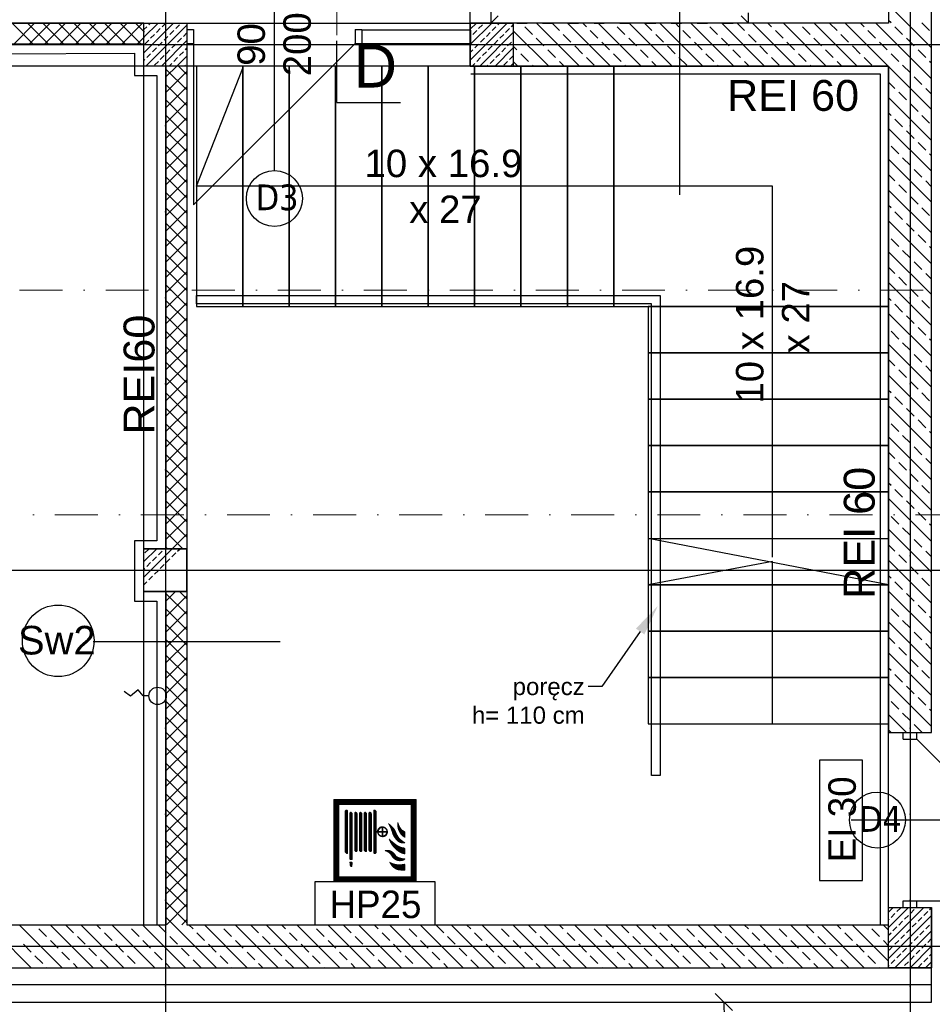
# Model space of a CAD drawing. Header units: millimetres. Extents: x -7023 to 53801, y 9849 to 33561.
# Tile 220 of 256: x 7277 to 7809, y 26459 to 27032. Entities that reach past the tile are written whole.
import ezdxf

# ---------------------------------------------------------------- set-up
doc = ezdxf.new("R2010")
doc.units = ezdxf.units.MM
for name, pattern in [('ACAD_ISO03W100', [30, 12, -18]), ('DASHDOT', [1, 0.5, -0.25, 0, -0.25]), ('DASHDOTX2', [2, 1, -0.5, 0, -0.5])]:
    doc.linetypes.add(name, pattern=pattern)
doc.layers.get('0').update_dxf_attribs({"lineweight": 9})
doc.layers.add('.IE_podklad', color=252, linetype='Continuous')
doc.layers.add('PROJEKT osie', color=251, linetype='DASHDOTX2', lineweight=9)
doc.styles.add('Arial', font='arial.ttf', dxfattribs={"height": 125})
doc.styles.add('Arial CE', font='arial.ttf')
doc.styles.add('MtX_Arial', font='txt')
doc.styles.add('Opisowy', font='arial.ttf')
doc.styles.get("Standard").update_dxf_attribs({"font": 'arial.ttf'})
doc.linetypes.add('ZIGZAG', pattern='A,0.00254,-5.08,[131,ltypeshp.shx,S=5.08,R=0,X=-5.08,Y=0],-10.16,[131,ltypeshp.shx,S=5.08,R=180,X=5.08,Y=0],-5.08', length=20.32254)
pattern_1 = [(45, (9980.83318, 27065.597692), (-0.01347038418, 0.01347038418), [])]

# ---------------------------------------------------------------- blocks, each defined once
blk = doc.blocks.new('OSIE DOMKU')
at = {"layer": 'PROJEKT osie', "ltscale": 25}
for p, q in [((-31887.02, 6226.99), (-31887.02, 4134.85)), ((-31453.52, 6226.99), (-31453.52, 4134.85)), ((-33194.97, 5184.65), (-29895.99, 5184.65)), ((-33194.97, 4878.65), (-29895.99, 4878.65)), ((-33194.97, 4659.65), (-29895.99, 4659.65))]:
    blk.add_line(p, q, dxfattribs=at)
blk = doc.blocks.new('_Oblique')
at = {"color": 0, "linetype": 'ByBlock', "lineweight": -2}
blk.add_line((-0.5, -0.5), (0.5, 0.5), dxfattribs=at)

msp = doc.modelspace()

# ---------------------------------------------------------------- hatches: boundary and pattern name
at = {"layer": '.IE_podklad', "transparency": 33554648}
h = msp.add_hatch(dxfattribs=at)
h.set_pattern_fill('ANSI33', color=256)
h.set_pattern_definition([(45, (31531.774, 21833.325), (-4.490128, 4.490128), []), (45, (31536.264, 21833.325), (-4.490128, 4.490128), [3.175, -1.5875])])
h.paths.add_polyline_path([(7564.56, 27030.47), (7552.06, 27030.47), (7552.06, 27017.97), (7564.56, 27017.97)])
h.paths.add_polyline_path([(7552.06, 27030.47), (7539.56, 27030.47), (7539.56, 27017.97), (7552.06, 27017.97)])
h.paths.add_polyline_path([(7552.06, 27017.97), (7539.56, 27017.97), (7539.56, 27005.47), (7552.06, 27005.47)])
h.paths.add_polyline_path([(7564.56, 27017.97), (7552.06, 27017.97), (7552.06, 27005.47), (7564.56, 27005.47)])
at = {"layer": '.IE_podklad', "lineweight": 0}
h = msp.add_hatch(dxfattribs=at)
h.set_pattern_fill('ANSI31', color=256, scale=0.006)
h.set_pattern_definition(pattern_1)
h.paths.add_polyline_path([(7460.06, 26530.47), (7508.06, 26530.47), (7508.06, 26578.47), (7460.06, 26578.47)])
h.paths.add_polyline_path([(7463.06, 26533.47), (7463.06, 26575.47), (7505.06, 26575.47), (7505.06, 26533.47)], flags=16)
h = msp.add_hatch(dxfattribs=at)
h.set_pattern_fill('ANSI31', color=256, scale=0.006)
h.set_pattern_definition(pattern_1)
h.paths.add_polyline_path([(7468.01, 26546.98), (7468.01, 26572.24), (7467.31, 26572.24), (7466.65, 26571.58), (7466.65, 26547.64), (7467.31, 26546.98)])
h.paths.add_polyline_path([(7470.84, 26543.45), (7470.84, 26570.29, 1.02423), (7469.48, 26570.25), (7469.48, 26543.45)])
h.paths.add_polyline_path([(7473.6, 26548.85), (7473.6, 26570.29, 1.02423), (7472.23, 26570.26), (7472.23, 26548.82, 1.092744)])
h.paths.add_polyline_path([(7476.39, 26548.84), (7476.39, 26570.28, 1.02423), (7475.02, 26570.25), (7475.02, 26548.81, 1.092744)])
h.paths.add_polyline_path([(7479.16, 26548.85), (7479.16, 26570.28, 1.02423), (7477.8, 26570.25), (7477.8, 26548.81, 1.092744)])
h.paths.add_polyline_path([(7481.93, 26548.84), (7481.93, 26570.28, 1.02423), (7480.56, 26570.25), (7480.56, 26548.81, 1.092744)])
h.paths.add_polyline_path([(7484.72, 26559.83), (7484.72, 26571.7), (7484.18, 26572.24), (7483.36, 26572.24), (7483.36, 26546.97), (7484.18, 26546.97), (7484.72, 26547.51), (7484.72, 26559.44), (7485.54, 26559.44, 29.452294), (7485.54, 26559.83)])
h.paths.add_polyline_path([(7470.49, 26539.31), (7470.82, 26541.94), (7469.43, 26541.94), (7469.76, 26539.31), (7470.37, 26539.31)])
h.paths.add_polyline_path([(7485.9, 26559.83, -0.371468), (7488.26, 26562.18), (7488.26, 26559.83)], flags=16)
h.paths.add_polyline_path([(7485.9, 26559.44), (7488.26, 26559.44), (7488.26, 26557.09, -0.371468)], flags=16)
h.paths.add_polyline_path([(7488.62, 26557.09), (7488.62, 26559.44), (7490.98, 26559.44, -0.371468)], flags=16)
h.paths.add_polyline_path([(7488.62, 26559.83), (7488.62, 26562.18, -0.371468), (7490.98, 26559.83)], flags=16)
h = msp.add_hatch(dxfattribs=at)
h.set_pattern_fill('ANSI31', color=256, scale=0.006)
h.set_pattern_definition(pattern_1)
h.paths.add_polyline_path([(7501.42, 26559.74, -0.102707), (7499.3, 26561.24, -0.096724), (7497.36, 26565.06, 0.166864), (7498.54, 26559.14, 0.168834), (7501.42, 26556.36)])
h.paths.add_polyline_path([(7498.26, 26555.77, -0.037531), (7496.34, 26558.88, 0.200612), (7491.96, 26564.22, -0.064162), (7494.24, 26559.01, 0.13962), (7497.28, 26554.14, 0.238487), (7501.42, 26553.32, -0.030177)])
h.paths.add_polyline_path([(7501.42, 26550.13, -0.132227), (7496.97, 26551.7, -0.025829), (7492.34, 26555.43, 0.153068), (7496.46, 26549.19, 0.149959), (7501.42, 26546.76)])
h.paths.add_polyline_path([(7495.78, 26546.31, 0.335154), (7489.96, 26548.58, -0.192193), (7493.77, 26545.52, 0.152678), (7496.23, 26543.26, 0.268662), (7501.42, 26543.77, -0.05694), (7499.17, 26544.22, -0.231426)])
h.paths.add_polyline_path([(7501.42, 26537.33), (7501.42, 26540.73, -0.19781), (7492.71, 26541.89, 0.316846), (7498.77, 26537.37, 0.025858)])

# ---------------------------------------------------------------- linework, layer by layer
at = {"layer": '.IE_podklad', "ltscale": 25}
for p, q in [((7362.06, 28060.31), (7362.06, 25968.17)), ((7795.56, 28060.31), (7795.56, 25968.17)), ((6054.1, 27017.97), (9353.09, 27017.97)), ((7461.89, 26984.26), (7498.94, 26984.26)), ((6054.1, 26711.97), (9353.09, 26711.97)), ((6054.1, 26492.97), (9353.09, 26492.97))]:
    msp.add_line(p, q, dxfattribs=at)
at = {"layer": '.IE_podklad', "linetype": 'DASHDOT', "lineweight": 13, "ltscale": 50}
msp.add_line((7461.89, 27850.04), (7461.89, 27020.21), dxfattribs=at)
at = {"layer": '.IE_podklad'}
for p, q in [((7808.06, 26665.97), (7808.06, 27251.47)), ((7783.06, 27226.47), (7783.06, 27030.47)), ((7425.46, 26944.69), (7425.46, 27056.87)), ((7539.56, 27030.47), (7539.56, 27045.47)), ((7551.56, 27045.47), (7551.56, 27030.47)), ((7661.31, 27039.58), (7661.31, 26930.59)), ((7808.06, 27016.07), (7783.06, 27041.07)), ((7349.56, 27030.47), (7204.06, 27030.47)), ((7284.8, 27018.47), (7272.8, 27030.47)), ((7273.92, 27018.47), (7285.92, 27030.47)), ((7293.78, 27018.47), (7281.78, 27030.47)), ((7282.9, 27018.47), (7294.9, 27030.47)), ((7302.76, 27018.47), (7290.76, 27030.47)), ((7291.88, 27018.47), (7303.88, 27030.47)), ((7311.74, 27018.47), (7299.74, 27030.47)), ((7300.86, 27018.47), (7312.86, 27030.47)), ((7320.72, 27018.47), (7308.72, 27030.47)), ((7309.84, 27018.47), (7321.84, 27030.47)), ((7329.7, 27018.47), (7317.7, 27030.47)), ((7318.82, 27018.47), (7330.82, 27030.47)), ((7338.68, 27018.47), (7326.68, 27030.47)), ((7327.8, 27018.47), (7339.8, 27030.47)), ((7347.66, 27018.47), (7335.66, 27030.47)), ((7336.78, 27018.47), (7348.78, 27030.47)), ((7349.89, 27025.22), (7344.64, 27030.47)), ((7349.56, 27022.27), (7357.76, 27030.47)), ((7349.56, 27013.29), (7366.74, 27030.47)), ((7349.56, 27030.47), (7374.56, 27030.47)), ((7349.56, 27005.47), (7349.56, 27030.47)), ((7349.56, 27026.76), (7351.2, 27028.4)), ((7350.72, 27005.47), (7374.56, 27029.31)), ((7352.33, 27029.53), (7353.27, 27030.47)), ((7356.82, 27025.04), (7359.06, 27027.28)), ((7360.18, 27028.4), (7362.25, 27030.47)), ((7368.04, 27027.28), (7370.29, 27029.53)), ((7374.56, 27030.47), (7374.56, 26505.47)), ((7374.56, 27030.47), (7374.56, 27005.47)), ((7539.56, 27030.68), (7551.56, 27030.68)), ((7783.06, 27030.47), (7539.56, 27030.47)), ((7539.56, 27030.47), (7539.56, 27005.47)), ((7575.71, 27023.91), (7571.22, 27028.4)), ((7603.13, 27005.47), (7578.13, 27030.47)), ((7591.42, 27026.16), (7587.11, 27030.47)), ((7621.09, 27005.47), (7596.09, 27030.47)), ((7607.14, 27028.4), (7605.07, 27030.47)), ((7639.05, 27005.47), (7614.05, 27030.47)), ((7629.59, 27023.91), (7625.1, 27028.4)), ((7657.01, 27005.47), (7632.01, 27030.47)), ((7645.31, 27026.16), (7640.99, 27030.47)), ((7674.97, 27005.47), (7649.97, 27030.47)), ((7661.02, 27028.4), (7658.95, 27030.47)), ((7692.93, 27005.47), (7667.93, 27030.47)), ((7683.47, 27023.91), (7678.98, 27028.4)), ((7710.89, 27005.47), (7685.89, 27030.47)), ((7699.19, 27026.16), (7694.87, 27030.47)), ((7728.85, 27005.47), (7703.85, 27030.47)), ((7714.9, 27028.4), (7712.83, 27030.47)), ((7746.81, 27005.47), (7721.81, 27030.47)), ((7737.35, 27023.91), (7732.86, 27028.4)), ((7764.77, 27005.47), (7739.77, 27030.47)), ((7753.07, 27026.16), (7748.75, 27030.47)), ((7782.73, 27005.47), (7757.73, 27030.47)), ((7768.78, 27028.4), (7766.71, 27030.47)), ((7808.06, 26998.11), (7775.69, 27030.47)), ((7784.5, 27030.65), (7783.06, 27032.09)), ((7791.24, 27023.91), (7786.75, 27028.4)), ((7806.95, 27026.16), (7802.46, 27030.65)), ((7345.76, 27018.47), (7349.89, 27022.6)), ((7353.45, 27021.67), (7355.69, 27023.91)), ((7361.31, 27020.55), (7363.55, 27022.79)), ((7364.67, 27023.91), (7366.92, 27026.16)), ((7369.16, 27019.42), (7371.41, 27021.67)), ((7372.53, 27022.79), (7374.56, 27024.82)), ((7374.46, 27026.72), (7378.46, 27026.72)), ((7374.46, 27026.72), (7374.46, 27018.72)), ((7378.46, 27026.72), (7378.46, 27018.72)), ((7472.46, 27026.72), (7476.46, 27026.72)), ((7472.46, 27026.72), (7472.46, 27018.72)), ((7476.46, 27026.72), (7476.46, 27018.72)), ((7539.79, 27026.35), (7476.46, 27026.35)), ((7476.46, 27026.35), (7476.46, 27018.72)), ((7539.79, 27018.72), (7539.79, 27026.35)), ((7585.17, 27005.47), (7564.56, 27026.09)), ((7582.44, 27017.18), (7577.95, 27021.67)), ((7598.16, 27019.42), (7593.67, 27023.91)), ((7613.88, 27021.67), (7609.39, 27026.16)), ((7636.33, 27017.18), (7631.84, 27021.67)), ((7652.04, 27019.42), (7647.55, 27023.91)), ((7667.76, 27021.67), (7663.27, 27026.16)), ((7690.21, 27017.18), (7685.72, 27021.67)), ((7705.92, 27019.42), (7701.43, 27023.91)), ((7721.64, 27021.67), (7717.15, 27026.16)), ((7744.09, 27017.18), (7739.6, 27021.67)), ((7759.8, 27019.42), (7755.31, 27023.91)), ((7775.52, 27021.67), (7771.03, 27026.16)), ((7797.97, 27017.18), (7793.48, 27021.67)), ((7202.06, 27018.47), (7349.56, 27018.47)), ((7350.08, 27018.3), (7352.33, 27020.55)), ((7354.57, 27013.81), (7356.82, 27016.06)), ((7357.94, 27017.18), (7360.18, 27019.42)), ((7359.7, 27005.47), (7374.56, 27020.33)), ((7365.8, 27016.06), (7368.04, 27018.3)), ((7373.65, 27014.93), (7374.56, 27015.84)), ((7374.46, 27018.72), (7378.46, 27018.72)), ((7378.46, 27018.72), (7378.46, 26924.72)), ((7472.46, 27018.72), (7378.46, 26924.72)), ((7472.46, 27018.72), (7476.46, 27018.72)), ((7476.46, 27018.72), (7539.79, 27018.72)), ((7566.73, 27014.93), (7564.56, 27017.11)), ((7604.9, 27012.69), (7600.4, 27017.18)), ((7620.61, 27014.93), (7616.12, 27019.42)), ((7658.78, 27012.69), (7654.29, 27017.18)), ((7674.49, 27014.93), (7670, 27019.42)), ((7712.66, 27012.69), (7708.17, 27017.18)), ((7728.37, 27014.93), (7723.88, 27019.42)), ((7766.54, 27012.69), (7762.05, 27017.18)), ((7782.26, 27014.93), (7777.76, 27019.42)), ((7214.1, 27012.49), (7344.08, 27012.96)), ((7344.08, 27012.96), (7344.08, 26999.97)), ((7351.2, 27010.44), (7353.45, 27012.69)), ((7359.06, 27009.32), (7361.31, 27011.56)), ((7362.43, 27012.69), (7364.67, 27014.93)), ((7366.92, 27008.2), (7369.16, 27010.44)), ((7368.68, 27005.47), (7374.56, 27011.35)), ((7370.29, 27011.56), (7372.53, 27013.81)), ((7573.46, 27008.2), (7568.97, 27012.69)), ((7589.18, 27010.44), (7584.69, 27014.93)), ((7611.63, 27005.95), (7607.14, 27010.44)), ((7627.35, 27008.2), (7622.86, 27012.69)), ((7643.06, 27010.44), (7638.57, 27014.93)), ((7665.51, 27005.95), (7661.02, 27010.44)), ((7681.23, 27008.2), (7676.74, 27012.69)), ((7696.94, 27010.44), (7692.45, 27014.93)), ((7719.39, 27005.95), (7714.9, 27010.44)), ((7735.11, 27008.2), (7730.62, 27012.69)), ((7750.82, 27010.44), (7746.33, 27014.93)), ((7773.27, 27005.95), (7768.78, 27010.44)), ((7788.99, 27008.2), (7784.5, 27012.69)), ((7804.71, 27010.44), (7800.22, 27014.93)), ((7349.56, 27008.8), (7350.08, 27009.32)), ((7374.56, 27005.47), (7349.56, 27005.47)), ((7355.69, 27005.95), (7357.94, 27008.2)), ((7362.56, 26999.35), (7368.68, 27005.47)), ((7362.56, 26724.47), (7362.56, 27005.47)), ((7364.19, 27005.47), (7365.8, 27007.07)), ((7374.56, 27000.56), (7369.64, 27005.47)), ((7373.17, 27005.47), (7373.65, 27005.95)), ((7380.06, 26935.47), (7407.06, 27004.34)), ((7539.56, 27005.47), (7783.06, 27005.47)), ((7783.06, 27005.47), (7539.89, 27005.47)), ((7567.21, 27005.47), (7564.56, 27008.12)), ((7576.19, 27005.47), (7575.71, 27005.95)), ((7594.15, 27005.47), (7591.42, 27008.2)), ((7630.07, 27005.47), (7629.59, 27005.95)), ((7648.03, 27005.47), (7645.31, 27008.2)), ((7683.95, 27005.47), (7683.47, 27005.95)), ((7701.91, 27005.47), (7699.19, 27008.2)), ((7737.83, 27005.47), (7737.35, 27005.95)), ((7755.79, 27005.47), (7753.07, 27008.2)), ((7783.06, 27005.47), (7783.06, 26617.47)), ((7783.06, 26505.47), (7783.06, 27005.47)), ((7808.06, 26980.15), (7783.06, 27005.15)), ((7795.73, 27001.46), (7791.24, 27005.95)), ((7808.06, 27007.09), (7806.95, 27008.2)), ((7344.08, 26999.97), (7357.08, 26999.97)), ((7357.08, 26999.97), (7357.08, 26728.97)), ((7374.56, 26991.58), (7362.56, 27003.58)), ((7362.56, 26990.37), (7374.56, 27002.37)), ((7778.35, 27000.77), (7539.89, 27000.77)), ((7778.35, 26505.47), (7778.35, 27000.77)), ((7802.46, 26994.73), (7797.97, 26999.22)), ((7374.56, 26982.6), (7362.56, 26994.6)), ((7362.56, 26981.38), (7374.56, 26993.38)), ((7786.75, 26992.48), (7783.06, 26996.17)), ((7808.06, 26962.19), (7783.06, 26987.19)), ((7793.48, 26985.75), (7788.99, 26990.24)), ((7808.06, 26989.13), (7804.71, 26992.48)), ((7374.56, 26973.62), (7362.56, 26985.62)), ((7362.56, 26972.4), (7374.56, 26984.4)), ((7800.22, 26979.01), (7795.73, 26983.5)), ((7374.56, 26964.64), (7362.56, 26976.64)), ((7784.5, 26976.77), (7783.06, 26978.21)), ((7806.95, 26972.28), (7802.46, 26976.77)), ((7362.56, 26963.42), (7374.56, 26975.42)), ((7791.24, 26970.03), (7786.75, 26974.52)), ((7374.56, 26955.66), (7362.56, 26967.66)), ((7362.56, 26954.44), (7374.56, 26966.44)), ((7808.06, 26944.23), (7783.06, 26969.23)), ((7797.97, 26963.3), (7793.48, 26967.79)), ((7374.56, 26946.68), (7362.56, 26958.68)), ((7788.99, 26954.32), (7784.5, 26958.81)), ((7804.71, 26956.56), (7800.22, 26961.05)), ((7362.56, 26945.46), (7374.56, 26957.46)), ((7808.06, 26953.21), (7806.95, 26954.32)), ((7374.56, 26937.7), (7362.56, 26949.7)), ((7362.56, 26936.48), (7374.56, 26948.48)), ((7808.06, 26926.27), (7783.06, 26951.27)), ((7795.73, 26947.58), (7791.24, 26952.07)), ((7786.75, 26938.6), (7783.06, 26942.29)), ((7802.46, 26940.85), (7797.97, 26945.34)), ((7374.56, 26928.72), (7362.56, 26940.72)), ((7362.56, 26927.5), (7374.56, 26939.5)), ((7715.56, 26935.47), (7380.06, 26935.47)), ((7715.56, 26719.47), (7715.56, 26935.47)), ((7793.48, 26931.87), (7788.99, 26936.36)), ((7808.06, 26935.25), (7804.71, 26938.6)), ((7374.56, 26919.74), (7362.56, 26931.74)), ((7362.56, 26918.52), (7374.56, 26930.52)), ((7808.06, 26908.31), (7783.06, 26933.31)), ((7784.5, 26922.88), (7783.06, 26924.33)), ((7800.22, 26925.13), (7795.73, 26929.62)), ((7374.56, 26910.76), (7362.56, 26922.76)), ((7362.56, 26909.54), (7374.56, 26921.54)), ((7791.24, 26916.15), (7786.75, 26920.64)), ((7806.95, 26918.39), (7802.46, 26922.88)), ((7374.56, 26901.78), (7362.56, 26913.78)), ((7362.56, 26900.56), (7374.56, 26912.56)), ((7808.06, 26890.35), (7783.06, 26915.35)), ((7797.97, 26909.41), (7793.48, 26913.9)), ((7804.71, 26902.68), (7800.22, 26907.17)), ((7374.56, 26892.8), (7362.56, 26904.8)), ((7362.56, 26891.58), (7374.56, 26903.58)), ((7788.99, 26900.43), (7784.5, 26904.92)), ((7374.56, 26883.82), (7362.56, 26895.82)), ((7808.06, 26872.39), (7783.06, 26897.39)), ((7795.73, 26893.7), (7791.24, 26898.19)), ((7808.06, 26899.33), (7806.95, 26900.43)), ((7362.56, 26882.6), (7374.56, 26894.6)), ((7802.46, 26886.96), (7797.97, 26891.45)), ((7374.56, 26874.84), (7362.56, 26886.84)), ((7362.56, 26873.62), (7374.56, 26885.62)), ((7786.75, 26884.72), (7783.06, 26888.41)), ((7808.06, 26881.37), (7804.71, 26884.72)), ((7808.06, 26854.43), (7783.06, 26879.43)), ((7793.48, 26877.98), (7788.99, 26882.47)), ((7374.56, 26865.86), (7362.56, 26877.86)), ((7362.56, 26864.64), (7374.56, 26876.64)), ((7800.22, 26871.25), (7795.73, 26875.74)), ((7374.56, 26856.88), (7362.56, 26868.88)), ((7362.56, 26855.66), (7374.56, 26867.66)), ((7380.06, 26866.97), (7380.06, 26871.97)), ((7380.06, 26871.97), (7650.06, 26871.97)), ((7645.06, 26866.97), (7380.06, 26866.97)), ((7645.06, 26592.47), (7645.06, 26866.97)), ((7650.06, 26871.97), (7650.06, 26592.47)), ((7784.5, 26869), (7783.06, 26870.45)), ((7791.24, 26862.27), (7786.75, 26866.76)), ((7806.95, 26864.51), (7802.46, 26869)), ((7808.06, 26836.47), (7783.06, 26861.47)), ((7374.56, 26847.89), (7362.56, 26859.89)), ((7362.56, 26846.68), (7374.56, 26858.68)), ((7797.97, 26855.53), (7793.48, 26860.02)), ((7374.56, 26838.91), (7362.56, 26850.91)), ((7362.56, 26837.7), (7374.56, 26849.7)), ((7788.99, 26846.55), (7784.5, 26851.04)), ((7804.71, 26848.8), (7800.22, 26853.29)), ((7795.73, 26839.82), (7791.24, 26844.31)), ((7808.06, 26845.45), (7806.95, 26846.55)), ((7374.56, 26829.93), (7362.56, 26841.93)), ((7362.56, 26828.72), (7374.56, 26840.72)), ((7808.06, 26818.51), (7783.06, 26843.51)), ((7374.56, 26820.95), (7362.56, 26832.95)), ((7786.75, 26830.84), (7783.06, 26834.53)), ((7802.46, 26833.08), (7797.97, 26837.57)), ((7362.56, 26819.74), (7374.56, 26831.74)), ((7793.48, 26824.1), (7788.99, 26828.59)), ((7808.06, 26827.49), (7804.71, 26830.84)), ((7374.56, 26811.97), (7362.56, 26823.97)), ((7362.56, 26810.76), (7374.56, 26822.76)), ((7808.06, 26800.55), (7783.06, 26825.55)), ((7800.22, 26817.37), (7795.73, 26821.86)), ((7374.56, 26802.99), (7362.56, 26814.99)), ((7784.5, 26815.12), (7783.06, 26816.57)), ((7806.95, 26810.63), (7802.46, 26815.12)), ((7362.56, 26801.78), (7374.56, 26813.78)), ((7791.24, 26808.39), (7786.75, 26812.88)), ((7374.56, 26794.01), (7362.56, 26806.01)), ((7362.56, 26792.8), (7374.56, 26804.8)), ((7808.06, 26782.59), (7783.06, 26807.59)), ((7797.97, 26801.65), (7793.48, 26806.14)), ((7804.71, 26794.92), (7800.22, 26799.41)), ((7374.56, 26785.03), (7362.56, 26797.03)), ((7362.56, 26783.82), (7374.56, 26795.82)), ((7788.99, 26792.67), (7784.5, 26797.16)), ((7808.06, 26791.57), (7806.95, 26792.67)), ((7374.56, 26776.05), (7362.56, 26788.05)), ((7362.56, 26774.84), (7374.56, 26786.84)), ((7808.06, 26764.62), (7783.06, 26789.62)), ((7795.73, 26785.94), (7791.24, 26790.43)), ((7786.75, 26776.96), (7783.06, 26780.64)), ((7802.46, 26779.2), (7797.97, 26783.69)), ((7374.56, 26767.07), (7362.56, 26779.07)), ((7362.56, 26765.86), (7374.56, 26777.86)), ((7808.06, 26773.61), (7804.71, 26776.96)), ((7374.56, 26758.09), (7362.56, 26770.09)), ((7808.06, 26746.66), (7783.06, 26771.66)), ((7793.48, 26770.22), (7788.99, 26774.71)), ((7362.56, 26756.88), (7374.56, 26768.88)), ((7800.22, 26763.49), (7795.73, 26767.98)), ((7374.56, 26749.11), (7362.56, 26761.11)), ((7362.56, 26747.9), (7374.56, 26759.9)), ((7784.5, 26761.24), (7783.06, 26762.68)), ((7791.24, 26754.51), (7786.75, 26759)), ((7806.95, 26756.75), (7802.46, 26761.24)), ((7374.56, 26740.13), (7362.56, 26752.13)), ((7808.06, 26728.7), (7783.06, 26753.7)), ((7797.97, 26747.77), (7793.48, 26752.26)), ((7362.56, 26738.92), (7374.56, 26750.92)), ((7374.56, 26731.15), (7362.56, 26743.15)), ((7362.56, 26729.94), (7374.56, 26741.94)), ((7788.99, 26738.79), (7784.5, 26743.28)), ((7804.71, 26741.03), (7800.22, 26745.52)), ((7808.06, 26710.74), (7783.06, 26735.74)), ((7795.73, 26732.05), (7791.24, 26736.54)), ((7808.06, 26737.68), (7806.95, 26738.79)), ((7357.08, 26728.97), (7344.08, 26728.97)), ((7344.08, 26728.97), (7344.08, 26693.97)), ((7372.25, 26724.47), (7362.56, 26734.17)), ((7366.07, 26724.47), (7374.56, 26732.96)), ((7783.06, 26703.47), (7643.06, 26730.47)), ((7643.06, 26730.47), (7643.06, 26703.47)), ((7802.46, 26725.32), (7797.97, 26729.81)), ((7349.56, 26716.94), (7357.09, 26724.47)), ((7349.56, 26707.96), (7366.07, 26724.47)), ((7374.56, 26724.47), (7349.56, 26724.47)), ((7349.56, 26724.47), (7374.56, 26724.47)), ((7349.56, 26699.47), (7349.56, 26724.47)), ((7350.08, 26721.95), (7352.33, 26724.2)), ((7361.31, 26724.2), (7361.58, 26724.47)), ((7363.27, 26724.47), (7362.56, 26725.19)), ((7369.16, 26723.07), (7370.56, 26724.47)), ((7374.56, 26699.47), (7374.56, 26724.47)), ((7374.56, 26724.47), (7374.56, 26699.47)), ((7786.75, 26723.07), (7783.06, 26726.76)), ((7354.57, 26717.46), (7356.82, 26719.71)), ((7357.94, 26720.83), (7360.18, 26723.07)), ((7362.43, 26716.34), (7364.67, 26718.58)), ((7365.8, 26719.71), (7368.04, 26721.95)), ((7808.06, 26692.78), (7783.06, 26717.78)), ((7793.48, 26716.34), (7788.99, 26720.83)), ((7808.06, 26719.72), (7804.71, 26723.07)), ((7349.56, 26712.45), (7350.08, 26712.97)), ((7351.2, 26714.09), (7353.45, 26716.34)), ((7355.69, 26709.6), (7357.94, 26711.85)), ((7359.06, 26712.97), (7361.31, 26715.22)), ((7715.56, 26716.97), (7643.06, 26703.47)), ((7715.56, 26622.47), (7715.56, 26716.97)), ((7800.22, 26709.6), (7795.73, 26714.09)), ((7352.33, 26706.24), (7354.57, 26708.48)), ((7784.5, 26707.36), (7783.06, 26708.8)), ((7806.95, 26702.87), (7802.46, 26707.36)), ((7349.56, 26703.47), (7351.2, 26705.11)), ((7783.06, 26703.47), (7643.06, 26703.47)), ((7643.06, 26703.47), (7643.06, 26676.47)), ((7643.06, 26703.47), (7783.06, 26703.47)), ((7791.24, 26700.62), (7786.75, 26705.11)), ((7349.56, 26699.47), (7374.56, 26699.47)), ((7374.56, 26699.47), (7349.56, 26699.47)), ((7362.56, 26694.02), (7368.01, 26699.47)), ((7362.56, 26505.47), (7362.56, 26699.47)), ((7374.56, 26686.25), (7362.56, 26698.25)), ((7362.56, 26685.04), (7374.56, 26697.04)), ((7374.56, 26695.23), (7370.31, 26699.47)), ((7808.06, 26674.82), (7783.06, 26699.82)), ((7797.97, 26693.89), (7793.48, 26698.38)), ((7344.08, 26693.97), (7357.08, 26693.97)), ((7357.08, 26693.97), (7357.08, 26505.47)), ((7374.56, 26677.27), (7362.56, 26689.27)), ((7788.99, 26684.91), (7784.5, 26689.4)), ((7804.71, 26687.15), (7800.22, 26691.64)), ((7362.56, 26676.06), (7374.56, 26688.06)), ((7808.06, 26683.8), (7806.95, 26684.91)), ((7374.56, 26668.29), (7362.56, 26680.29)), ((7362.56, 26667.08), (7374.56, 26679.08)), ((7808.06, 26656.86), (7783.06, 26681.86)), ((7795.73, 26678.17), (7791.24, 26682.66)), ((7783.06, 26676.47), (7643.06, 26676.47)), ((7643.06, 26676.47), (7643.06, 26649.47)), ((7643.06, 26676.47), (7783.06, 26676.47)), ((7786.75, 26669.19), (7783.06, 26672.88)), ((7802.46, 26671.44), (7797.97, 26675.93)), ((7319.93, 26670.35), (7428.92, 26670.35)), ((7374.56, 26659.31), (7362.56, 26671.31)), ((7362.56, 26658.1), (7374.56, 26670.1)), ((7793.48, 26662.46), (7788.99, 26666.95)), ((7808.06, 26665.84), (7804.71, 26669.19)), ((7808.06, 26617.47), (7808.06, 26665.97)), ((7374.56, 26650.33), (7362.56, 26662.33)), ((7362.56, 26649.12), (7374.56, 26661.12)), ((7808.06, 26638.9), (7783.06, 26663.9)), ((7800.22, 26655.72), (7795.73, 26660.21)), ((7784.5, 26653.48), (7783.06, 26654.92)), ((7374.56, 26641.35), (7362.56, 26653.35)), ((7362.56, 26640.14), (7374.56, 26652.14)), ((7783.06, 26649.47), (7643.06, 26649.47)), ((7643.06, 26649.47), (7643.06, 26622.47)), ((7643.06, 26649.47), (7783.06, 26649.47)), ((7791.24, 26646.74), (7786.75, 26651.23)), ((7806.95, 26648.99), (7802.46, 26653.48)), ((7374.56, 26632.37), (7362.56, 26644.37)), ((7362.56, 26631.15), (7374.56, 26643.15)), ((7808.06, 26620.94), (7783.06, 26645.94)), ((7797.97, 26640.01), (7793.48, 26644.5)), ((7804.71, 26633.27), (7800.22, 26637.76)), ((7374.56, 26623.39), (7362.56, 26635.39)), ((7362.56, 26622.17), (7374.56, 26634.17)), ((7788.99, 26631.03), (7784.5, 26635.52)), ((7374.56, 26614.41), (7362.56, 26626.41)), ((7793.56, 26617.47), (7783.06, 26627.98)), ((7795.73, 26624.29), (7791.24, 26628.78)), ((7808.06, 26629.92), (7806.95, 26631.03)), ((7362.56, 26613.19), (7374.56, 26625.19)), ((7643.06, 26622.47), (7783.06, 26622.47)), ((7802.46, 26617.56), (7797.97, 26622.05)), ((7374.56, 26605.43), (7362.56, 26617.43)), ((7362.56, 26604.21), (7374.56, 26616.21)), ((7784.58, 26617.47), (7783.06, 26619)), ((7783.06, 26617.47), (7808.06, 26617.47)), ((7791.49, 26613.47), (7791.49, 26617.47)), ((7791.49, 26617.47), (7799.49, 26617.47)), ((7799.49, 26613.47), (7799.49, 26617.47)), ((7791.49, 26613.47), (7799.49, 26613.47)), ((7799.49, 26613.47), (7893.49, 26519.47)), ((7374.56, 26596.45), (7362.56, 26608.45)), ((7362.56, 26595.23), (7374.56, 26607.23)), ((7374.56, 26587.47), (7362.56, 26599.47)), ((7362.56, 26586.25), (7374.56, 26598.25)), ((7767.86, 26601.31), (7742.86, 26601.31)), ((7742.86, 26601.31), (7742.86, 26531.31)), ((7767.86, 26531.31), (7767.86, 26601.31)), ((7650.06, 26592.47), (7645.06, 26592.47)), ((7374.56, 26578.49), (7362.56, 26590.49)), ((7362.56, 26577.27), (7374.56, 26589.27)), ((7374.56, 26569.51), (7362.56, 26581.51)), ((7362.56, 26568.29), (7374.56, 26580.29)), ((7374.56, 26560.53), (7362.56, 26572.53)), ((7362.56, 26559.31), (7374.56, 26571.31)), ((7374.56, 26551.55), (7362.56, 26563.55)), ((7873.52, 26566.47), (7761.33, 26566.47)), ((7362.56, 26550.33), (7374.56, 26562.33)), ((7374.56, 26542.57), (7362.56, 26554.57)), ((7362.56, 26541.35), (7374.56, 26553.35)), ((7374.56, 26533.59), (7362.56, 26545.59)), ((7362.56, 26532.37), (7374.56, 26544.37)), ((7374.56, 26524.61), (7362.56, 26536.61)), ((7362.56, 26523.39), (7374.56, 26535.39)), ((7519.06, 26530.47), (7449.06, 26530.47)), ((7449.06, 26530.47), (7449.06, 26505.47)), ((7519.06, 26505.47), (7519.06, 26530.47)), ((7742.86, 26531.31), (7767.86, 26531.31)), ((7374.56, 26515.63), (7362.56, 26527.63)), ((7362.56, 26514.41), (7374.56, 26526.41)), ((7374.56, 26506.65), (7362.56, 26518.65)), ((7362.6, 26505.47), (7374.56, 26517.43)), ((7791.49, 26515.47), (7791.49, 26519.47)), ((7791.49, 26519.47), (7799.49, 26519.47)), ((7799.49, 26515.47), (7799.49, 26519.47)), ((7799.49, 26519.47), (7893.49, 26519.47)), ((7783.06, 26512.84), (7785.69, 26515.47)), ((7783.06, 26503.86), (7794.67, 26515.47)), ((7783.06, 26494.88), (7803.65, 26515.47)), ((7783.06, 26480.47), (7783.06, 26515.47)), ((7783.06, 26515.47), (7808.06, 26515.47)), ((7784.5, 26509.79), (7786.75, 26512.04)), ((7787.87, 26513.16), (7790.11, 26515.41)), ((7791.49, 26515.47), (7799.49, 26515.47)), ((7795.73, 26512.04), (7797.97, 26514.28)), ((7799.09, 26515.41), (7799.16, 26515.47)), ((7803.58, 26510.92), (7805.83, 26513.16)), ((7806.95, 26514.28), (7808.06, 26515.39)), ((7808.06, 26515.47), (7808.06, 26480.47)), ((7808.06, 26480.47), (7808.06, 26515.11)), ((7142.06, 26505.47), (7362.56, 26505.47)), ((7283.98, 26480.47), (7258.98, 26505.47)), ((7301.95, 26480.47), (7276.95, 26505.47)), ((7286.1, 26505.3), (7285.93, 26505.47)), ((7319.91, 26480.47), (7294.91, 26505.47)), ((7337.87, 26480.47), (7312.87, 26505.47)), ((7324.26, 26503.06), (7321.85, 26505.47)), ((7355.83, 26480.47), (7330.83, 26505.47)), ((7339.98, 26505.3), (7339.81, 26505.47)), ((7373.79, 26480.47), (7348.79, 26505.47)), ((7366.75, 26505.47), (7362.56, 26509.66)), ((7391.75, 26480.47), (7366.75, 26505.47)), ((7371.58, 26505.47), (7374.56, 26508.45)), ((7374.56, 26505.47), (7783.06, 26505.47)), ((7378.14, 26503.06), (7375.73, 26505.47)), ((7409.71, 26480.47), (7384.71, 26505.47)), ((7393.86, 26505.3), (7393.69, 26505.47)), ((7427.67, 26480.47), (7402.67, 26505.47)), ((7445.63, 26480.47), (7420.63, 26505.47)), ((7432.03, 26503.06), (7429.61, 26505.47)), ((7463.59, 26480.47), (7438.59, 26505.47)), ((7447.74, 26505.3), (7447.57, 26505.47)), ((7449.06, 26505.47), (7519.06, 26505.47)), ((7481.55, 26480.47), (7456.55, 26505.47)), ((7499.51, 26480.47), (7474.51, 26505.47)), ((7485.91, 26503.06), (7483.49, 26505.47)), ((7517.47, 26480.47), (7492.47, 26505.47)), ((7501.62, 26505.3), (7501.45, 26505.47)), ((7535.43, 26480.47), (7510.43, 26505.47)), ((7553.39, 26480.47), (7528.39, 26505.47)), ((7539.79, 26503.06), (7537.37, 26505.47)), ((7571.35, 26480.47), (7546.35, 26505.47)), ((7555.5, 26505.3), (7555.33, 26505.47)), ((7589.31, 26480.47), (7564.31, 26505.47)), ((7607.27, 26480.47), (7582.27, 26505.47)), ((7593.67, 26503.06), (7591.25, 26505.47)), ((7625.23, 26480.47), (7600.23, 26505.47)), ((7609.39, 26505.3), (7609.21, 26505.47)), ((7643.19, 26480.47), (7618.19, 26505.47)), ((7661.16, 26480.47), (7636.16, 26505.47)), ((7647.55, 26503.06), (7645.14, 26505.47)), ((7679.12, 26480.47), (7654.12, 26505.47)), ((7663.27, 26505.3), (7663.1, 26505.47)), ((7697.08, 26480.47), (7672.08, 26505.47)), ((7715.04, 26480.47), (7690.04, 26505.47)), ((7701.43, 26503.06), (7699.02, 26505.47)), ((7733, 26480.47), (7708, 26505.47)), ((7717.15, 26505.3), (7716.98, 26505.47)), ((7750.96, 26480.47), (7725.96, 26505.47)), ((7768.92, 26480.47), (7743.92, 26505.47)), ((7755.31, 26503.06), (7752.9, 26505.47)), ((7783.06, 26484.3), (7761.88, 26505.47)), ((7771.03, 26505.3), (7770.86, 26505.47)), ((7783.06, 26502.26), (7779.84, 26505.47)), ((7783.06, 26485.9), (7808.06, 26510.9)), ((7783.06, 26508.35), (7783.38, 26508.67)), ((7788.99, 26505.3), (7791.24, 26507.55)), ((7792.36, 26508.67), (7794.6, 26510.92)), ((7796.85, 26504.18), (7799.09, 26506.43)), ((7800.22, 26507.55), (7802.46, 26509.79)), ((7292.83, 26498.57), (7288.34, 26503.06)), ((7308.55, 26500.81), (7304.06, 26505.3)), ((7331, 26496.32), (7326.51, 26500.81)), ((7346.71, 26498.57), (7342.22, 26503.06)), ((7362.43, 26500.81), (7357.94, 26505.3)), ((7384.88, 26496.32), (7380.39, 26500.81)), ((7400.59, 26498.57), (7396.1, 26503.06)), ((7416.31, 26500.81), (7411.82, 26505.3)), ((7438.76, 26496.32), (7434.27, 26500.81)), ((7454.48, 26498.57), (7449.99, 26503.06)), ((7470.19, 26500.81), (7465.7, 26505.3)), ((7492.64, 26496.32), (7488.15, 26500.81)), ((7508.36, 26498.57), (7503.87, 26503.06)), ((7524.07, 26500.81), (7519.58, 26505.3)), ((7546.52, 26496.32), (7542.03, 26500.81)), ((7562.24, 26498.57), (7557.75, 26503.06)), ((7577.95, 26500.81), (7573.46, 26505.3)), ((7600.4, 26496.32), (7595.91, 26500.81)), ((7616.12, 26498.57), (7611.63, 26503.06)), ((7631.84, 26500.81), (7627.35, 26505.3)), ((7654.29, 26496.32), (7649.8, 26500.81)), ((7670, 26498.57), (7665.51, 26503.06)), ((7685.72, 26500.81), (7681.23, 26505.3)), ((7708.17, 26496.32), (7703.68, 26500.81)), ((7723.88, 26498.57), (7719.39, 26503.06)), ((7739.6, 26500.81), (7735.11, 26505.3)), ((7762.05, 26496.32), (7757.56, 26500.81)), ((7777.76, 26498.57), (7773.27, 26503.06)), ((7783.06, 26499.37), (7784.5, 26500.81)), ((7785.62, 26501.94), (7787.87, 26504.18)), ((7786.61, 26480.47), (7808.06, 26501.92)), ((7790.11, 26497.45), (7792.36, 26499.69)), ((7793.48, 26500.81), (7795.73, 26503.06)), ((7801.34, 26499.69), (7803.58, 26501.94)), ((7804.71, 26503.06), (7806.95, 26505.3)), ((7283.85, 26489.59), (7279.36, 26494.08)), ((7299.57, 26491.83), (7295.08, 26496.32)), ((7315.28, 26494.08), (7310.79, 26498.57)), ((7337.73, 26489.59), (7333.24, 26494.08)), ((7353.45, 26491.83), (7348.96, 26496.32)), ((7369.16, 26494.08), (7364.67, 26498.57)), ((7391.61, 26489.59), (7387.12, 26494.08)), ((7407.33, 26491.83), (7402.84, 26496.32)), ((7423.04, 26494.08), (7418.55, 26498.57)), ((7445.5, 26489.59), (7441.01, 26494.08)), ((7461.21, 26491.83), (7456.72, 26496.32)), ((7476.93, 26494.08), (7472.44, 26498.57)), ((7499.38, 26489.59), (7494.89, 26494.08)), ((7515.09, 26491.83), (7510.6, 26496.32)), ((7530.81, 26494.08), (7526.32, 26498.57)), ((7553.26, 26489.59), (7548.77, 26494.08)), ((7568.97, 26491.83), (7564.48, 26496.32)), ((7584.69, 26494.08), (7580.2, 26498.57)), ((7607.14, 26489.59), (7602.65, 26494.08)), ((7622.86, 26491.83), (7618.37, 26496.32)), ((7638.57, 26494.08), (7634.08, 26498.57)), ((7661.02, 26489.59), (7656.53, 26494.08)), ((7676.74, 26491.83), (7672.25, 26496.32)), ((7692.45, 26494.08), (7687.96, 26498.57)), ((7714.9, 26489.59), (7710.41, 26494.08)), ((7730.62, 26491.83), (7726.13, 26496.32)), ((7746.33, 26494.08), (7741.84, 26498.57)), ((7768.78, 26489.59), (7764.29, 26494.08)), ((7783.06, 26493.28), (7780.01, 26496.32)), ((7786.75, 26494.08), (7788.99, 26496.32)), ((7794.6, 26492.96), (7796.85, 26495.2)), ((7797.97, 26496.32), (7800.22, 26498.57)), ((7802.46, 26491.83), (7804.71, 26494.08)), ((7805.83, 26495.2), (7808.06, 26497.43)), ((7306.3, 26485.1), (7301.81, 26489.59)), ((7322.02, 26487.34), (7317.53, 26491.83)), ((7360.18, 26485.1), (7355.69, 26489.59)), ((7375.9, 26487.34), (7371.41, 26491.83)), ((7414.06, 26485.1), (7409.57, 26489.59)), ((7429.78, 26487.34), (7425.29, 26491.83)), ((7467.95, 26485.1), (7463.46, 26489.59)), ((7483.66, 26487.34), (7479.17, 26491.83)), ((7521.83, 26485.1), (7517.34, 26489.59)), ((7537.54, 26487.34), (7533.05, 26491.83)), ((7575.71, 26485.1), (7571.22, 26489.59)), ((7591.42, 26487.34), (7586.93, 26491.83)), ((7629.59, 26485.1), (7625.1, 26489.59)), ((7645.31, 26487.34), (7640.82, 26491.83)), ((7683.47, 26485.1), (7678.98, 26489.59)), ((7699.19, 26487.34), (7694.7, 26491.83)), ((7737.35, 26485.1), (7732.86, 26489.59)), ((7753.07, 26487.34), (7748.58, 26491.83)), ((7783.38, 26490.71), (7785.62, 26492.96)), ((7787.87, 26486.22), (7790.11, 26488.47)), ((7791.24, 26489.59), (7793.48, 26491.83)), ((7795.59, 26480.47), (7808.06, 26492.94)), ((7799.09, 26488.47), (7801.34, 26490.71)), ((7806.95, 26487.34), (7808.06, 26488.45)), ((7290.59, 26482.85), (7286.1, 26487.34)), ((7310.93, 26480.47), (7308.55, 26482.85)), ((7328.75, 26480.61), (7324.26, 26485.1)), ((7344.47, 26482.85), (7339.98, 26487.34)), ((7364.81, 26480.47), (7362.43, 26482.85)), ((7382.63, 26480.61), (7378.14, 26485.1)), ((7398.35, 26482.85), (7393.86, 26487.34)), ((7418.69, 26480.47), (7416.31, 26482.85)), ((7436.52, 26480.61), (7432.03, 26485.1)), ((7452.23, 26482.85), (7447.74, 26487.34)), ((7472.57, 26480.47), (7470.19, 26482.85)), ((7490.4, 26480.61), (7485.91, 26485.1)), ((7506.11, 26482.85), (7501.62, 26487.34)), ((7526.45, 26480.47), (7524.07, 26482.85)), ((7544.28, 26480.61), (7539.79, 26485.1)), ((7559.99, 26482.85), (7555.5, 26487.34)), ((7580.33, 26480.47), (7577.95, 26482.85)), ((7598.16, 26480.61), (7593.67, 26485.1)), ((7613.88, 26482.85), (7609.39, 26487.34)), ((7634.21, 26480.47), (7631.84, 26482.85)), ((7652.04, 26480.61), (7647.55, 26485.1)), ((7667.76, 26482.85), (7663.27, 26487.34)), ((7688.1, 26480.47), (7685.72, 26482.85)), ((7705.92, 26480.61), (7701.43, 26485.1)), ((7721.64, 26482.85), (7717.15, 26487.34)), ((7741.98, 26480.47), (7739.6, 26482.85)), ((7759.8, 26480.61), (7755.31, 26485.1)), ((7775.52, 26482.85), (7771.03, 26487.34)), ((7784.5, 26482.85), (7786.75, 26485.1)), ((7792.36, 26481.73), (7794.6, 26483.97)), ((7795.73, 26485.1), (7797.97, 26487.34)), ((7800.22, 26480.61), (7802.46, 26482.85)), ((7803.58, 26483.97), (7805.83, 26486.22)), ((7804.57, 26480.47), (7808.06, 26483.96)), ((7033.81, 26480.47), (7808.06, 26480.47)), ((7292.96, 26480.47), (7292.83, 26480.61)), ((7346.85, 26480.47), (7346.71, 26480.61)), ((7400.73, 26480.47), (7400.59, 26480.61)), ((7454.61, 26480.47), (7454.48, 26480.61)), ((7508.49, 26480.47), (7508.36, 26480.61)), ((7562.37, 26480.47), (7562.24, 26480.61)), ((7616.25, 26480.47), (7616.12, 26480.61)), ((7670.14, 26480.47), (7670, 26480.61)), ((7724.02, 26480.47), (7723.88, 26480.61)), ((7777.9, 26480.47), (7777.76, 26480.61)), ((7783.06, 26481.41), (7783.38, 26481.73)), ((7808.06, 26480.47), (7783.06, 26480.47)), ((7791.1, 26480.47), (7791.24, 26480.61)), ((7808.06, 26460.47), (7808.06, 26480.47)), ((7033.81, 26460.47), (7808.06, 26460.47))]:
    msp.add_line(p, q, dxfattribs=at)
at = {"layer": '.IE_podklad', "linetype": 'ACAD_ISO03W100', "ltscale": 0.5}
for p, q in [((7551.56, 27030.47), (7701.56, 27180.47)), ((7701.56, 27030.47), (7551.56, 27180.47))]:
    msp.add_line(p, q, dxfattribs=at)
at = {"layer": '.IE_podklad', "ltscale": 0.5}
for p, q in [((6396.06, 27030.47), (7539.56, 27030.47)), ((7349.56, 26505.47), (7349.56, 27030.47)), ((7349.56, 27030.47), (7374.56, 27030.47)), ((7374.56, 27030.47), (7374.56, 26505.47)), ((7539.56, 27030.47), (7539.56, 27005.47)), ((7539.56, 27005.47), (6396.06, 27005.47))]:
    msp.add_line(p, q, dxfattribs=at)
at = {"layer": '.IE_podklad', "lineweight": 30, "ltscale": 25}
msp.add_line((7461.89, 26984.26), (7461.89, 27020.21), dxfattribs=at)
at = {"layer": '.IE_podklad', "ltscale": 10}
for p, q in [((7380.06, 27005.47), (7380.06, 26865.47)), ((7407.06, 27005.47), (7407.06, 26865.47)), ((7407.06, 26865.47), (7407.06, 27005.47)), ((7434.06, 27005.47), (7434.06, 26865.47)), ((7434.06, 26865.47), (7434.06, 27005.47)), ((7461.06, 27005.47), (7461.06, 26865.47)), ((7461.06, 26865.47), (7461.06, 27005.47)), ((7488.06, 27005.47), (7488.06, 26865.47)), ((7488.06, 26865.47), (7488.06, 27005.47)), ((7515.06, 27005.47), (7515.06, 26865.47)), ((7515.06, 26865.47), (7515.06, 27005.47)), ((7542.06, 27005.47), (7542.06, 26865.47)), ((7542.06, 26865.47), (7542.06, 27005.47)), ((7569.06, 27005.47), (7569.06, 26865.47)), ((7569.06, 26865.47), (7569.06, 27005.47)), ((7596.06, 26865.47), (7596.06, 27005.47)), ((7596.06, 27005.47), (7596.06, 26865.47)), ((7783.06, 27005.47), (7623.06, 27005.47)), ((7623.06, 27005.47), (7623.06, 26865.47)), ((7623.06, 26865.47), (7623.06, 27005.47)), ((7380.06, 26865.47), (7407.06, 26865.47)), ((7407.06, 26865.47), (7434.06, 26865.47)), ((7434.06, 26865.47), (7461.06, 26865.47)), ((7461.06, 26865.47), (7488.06, 26865.47)), ((7488.06, 26865.47), (7515.06, 26865.47)), ((7515.06, 26865.47), (7542.06, 26865.47)), ((7542.06, 26865.47), (7569.06, 26865.47)), ((7569.06, 26865.47), (7596.06, 26865.47)), ((7596.06, 26865.47), (7623.06, 26865.47)), ((7623.06, 26865.47), (7783.06, 26865.47)), ((7783.06, 26865.47), (7643.06, 26865.47)), ((7643.06, 26865.47), (7643.06, 26838.47)), ((7783.06, 26838.47), (7643.06, 26838.47)), ((7643.06, 26838.47), (7643.06, 26811.47)), ((7643.06, 26838.47), (7783.06, 26838.47)), ((7783.06, 26811.47), (7643.06, 26811.47)), ((7643.06, 26811.47), (7643.06, 26784.47)), ((7643.06, 26811.47), (7783.06, 26811.47)), ((7783.06, 26784.47), (7643.06, 26784.47)), ((7643.06, 26784.47), (7643.06, 26757.47)), ((7643.06, 26784.47), (7783.06, 26784.47)), ((7783.06, 26757.47), (7643.06, 26757.47)), ((7643.06, 26757.47), (7643.06, 26730.47)), ((7643.06, 26757.47), (7783.06, 26757.47)), ((7643.06, 26730.47), (7783.06, 26730.47))]:
    msp.add_line(p, q, dxfattribs=at)
at = {"layer": '.IE_podklad', "linetype": 'ByBlock', "lineweight": -2}
msp.add_line((7616.12, 26644.13), (7608.12, 26644.13), dxfattribs=at)
at = {"layer": '.IE_podklad', "linetype": 'ZIGZAG'}
msp.add_line((7808.06, 26470.47), (7033.81, 26470.47), dxfattribs=at)
at = {"layer": '.IE_podklad', "linetype": 'ACAD_ISO03W100', "ltscale": 0.5}
msp.add_lwpolyline([(7551.56, 27030.47), (7701.56, 27030.47), (7701.56, 27180.47), (7551.56, 27180.47)], close=True, dxfattribs=at)
at = {"layer": '.IE_podklad'}
msp.add_lwpolyline([(7539.56, 27030.47), (7564.56, 27030.47), (7564.56, 27005.47), (7539.56, 27005.47)], close=True, dxfattribs=at)
at = {"layer": '.IE_podklad', "linetype": 'DASHDOT', "lineweight": 13, "ltscale": 50}
for points in [[(9105.79, 26874.97), (6642.99, 26874.97)], [(7873.83, 26744.11), (6642.99, 26744.11)]]:
    msp.add_lwpolyline(points, dxfattribs=at)
at = {"layer": '.IE_podklad', "linetype": 'ByBlock', "lineweight": -2}
msp.add_lwpolyline([(7638.43, 26676.25), (7616.12, 26644.13)], dxfattribs=at)
at = {"layer": '.IE_podklad'}
msp.add_lwpolyline([(7352.41, 26638.76), (7349.03, 26638.76), (7346.19, 26642.2), (7341.72, 26638.51), (7338.06, 26641.3)], dxfattribs=at)
at = {"layer": '.IE_podklad', "lineweight": 0}
for points in [[(7460.06, 26530.47), (7508.06, 26530.47), (7508.06, 26578.47), (7460.06, 26578.47)], [(7508.06, 26530.47), (7508.06, 26578.47), (7460.06, 26578.47), (7460.06, 26530.47)]]:
    msp.add_lwpolyline(points, close=True, dxfattribs=at)
msp.add_lwpolyline([(7460.06, 26530.47), (7460.06, 26578.47), (7508.06, 26578.47), (7508.06, 26530.47), (7460.06, 26530.47)], dxfattribs=at)
at = {"layer": '.IE_podklad', "linetype": 'Continuous'}
for centre in [(7425.5, 26928.37), (7776.58, 26566.47)]:
    msp.add_circle(centre, 16.31, dxfattribs=at)
at = {"layer": '.IE_podklad'}
for centre, radius in [((7299.65, 26670.82), 20.85), ((7357.48, 26638.76), 5.07)]:
    msp.add_circle(centre, radius, dxfattribs=at)
msp.add_arc((7763.6, 26460.47), 76.47, 180, 355.54961, dxfattribs=at)
msp.add_solid([(7635.97, 26677.96), (7648.7, 26691.03), (7640.89, 26674.54)], dxfattribs=at)

# ---------------------------------------------------------------- block references
msp.add_blockref('OSIE DOMKU', (39249.07, 21833.32), dxfattribs=at)
at = {"layer": '.IE_podklad', "xscale": 10, "yscale": 10, "zscale": 10, "rotation": 90}
msp.add_blockref('_Oblique', (7687.13, 26460.47), dxfattribs=at)

# ---------------------------------------------------------------- texts
at = {"layer": '.IE_podklad', "linetype": 'Continuous'}
for s, height, rotation, style, p in [('200', 16, 90, 'Arial', (7446.72, 26999.53)), ('90', 16, 90, 'Arial', (7419.99, 27005.61)), ('REI 60', 18, 360, 'Arial CE', (7689.02, 26979.39)), ('10 x 16.9', 16, 90, 'Opisowy', (7710.22, 26808.94)), (' x 27', 16, 90, 'Opisowy', (7736.96, 26831.93)), ('REI60', 18, 90, 'Arial CE', (7355.69, 26790.85)), ('REI 60', 18, 90, 'Arial CE', (7774.97, 26695.28)), ('EI 30', 16, 90, 'MtX_Arial', (7763.98, 26541.91)), ('HP25', 16, 360, 'MtX_Arial', (7457.58, 26509.36))]:
    msp.add_text(s, height=height, rotation=rotation, dxfattribs=dict(at, style=style)).set_placement(p)
at = {"layer": '.IE_podklad', "linetype": 'Continuous', "ltscale": 25, "style": 'Arial'}
msp.add_text('D', height=25, dxfattribs=at).set_placement((7471.67, 26993))
at = {"layer": '.IE_podklad', "linetype": 'Continuous', "style": 'Opisowy'}
for s, height, p in [('10 x 16.9 ', 16, (7477.94, 26940.81)), ('x 27', 16, (7503.95, 26914.07)), ('Sw2', 16.64, (7276.23, 26662.86))]:
    msp.add_text(s, height=height, dxfattribs=at).set_placement(p)
at = {"layer": '.IE_podklad', "char_height": 15, "width": 230.4406, "attachment_point": 1}
for s, insert in [('{\\fTahoma|b0|i0|c238|p34;D3}', (7414.65, 26936.54)), ('{\\fTahoma|b0|i0|c238|p34;D4}', (7765.84, 26574.58))]:
    msp.add_mtext(s, dxfattribs=dict(at, insert=insert))
at = {"layer": '.IE_podklad', "insert": (7606.12, 26649.21), "char_height": 10, "attachment_point": 3}
msp.add_mtext('\\pxqr;poręcz\\Ph= 110 cm', dxfattribs=at)

doc.saveas('drawing.dxf')
